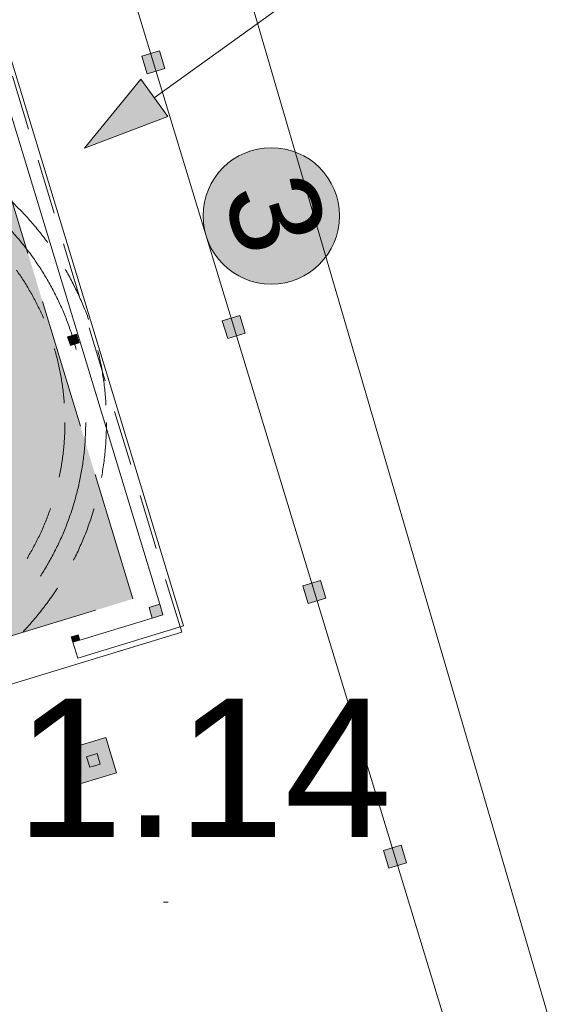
# Model space of a CAD drawing. Header units: millimetres. Extents: x 918404 to 1362154, y 4120617 to 4364104.
# Tile 172 of 256: x 1064373 to 1065521, y 4178973 to 4181107. Entities that reach past the tile are written whole.
import ezdxf

# ---------------------------------------------------------------- set-up
doc = ezdxf.new("R2010")
doc.units = ezdxf.units.MM
doc.header["$MEASUREMENT"] = 0
for name, pattern in [('Невидимая', [391.222223, 282.222223, -109]), ('Штриховая (копия)', [190, 120, -70]), ('Штрихпунктирная', [670.277762, 352.777767, -176.388884, 0, -141.111112])]:
    doc.linetypes.add(name, pattern=pattern)
for name, color, linetype in [('+(газон)', 7, 'Continuous'), ('Конструктив - Несущий', 7, 'Continuous'), ('Конструктив - Ограждающий', 7, 'Continuous')]:
    doc.layers.add(name, color=color, linetype=linetype)
for name, color, linetype, lineweight in [('+(газон)_Ном._пера__7', 7, 'Continuous', 18), ('0_Ном._пера__1', 1, 'Continuous', 18), ('0_Ном._пера__1_Ном._пера__5', 5, 'Continuous', 18), ('0_Ном._пера__255_Ном._пера__255', 255, 'Continuous', 18), ('0_Ном._пера__7_Ном._пера__5', 5, 'Continuous', 18), ('0_Ном._пера__7_Ном._пера__7', 7, 'Continuous', 18), ('DIMS_Ном._пера__7', 7, 'Continuous', 18), ('ВЫСОТА_Ном._пера__7', 7, 'Continuous', 18), ('Зоп. К._Ном._пера__1', 1, 'Continuous', 18), ('Конструктив - Несущий_Ном._пера__1', 1, 'Continuous', 18), ('Конструктив - Несущий_Ном._пера__3', 3, 'Continuous', 18), ('Конструктив - Несущий_Ном._пера__41', 41, 'Continuous', 18), ('Конструктив - Ограждающий_Ном._пера__7', 7, 'Continuous', 18), ('ТОЧКИ_Ном._пера__6', 6, 'Continuous', 18)]:
    doc.layers.add(name, color=color, linetype=linetype, lineweight=lineweight)
doc.styles.add('СГЕНЕРИР_СТИЛЬ_1', font='arial.ttf')
doc.styles.add('СГЕНЕРИР_СТИЛЬ_2', font='arial.ttf')

# ---------------------------------------------------------------- blocks, each defined once
blk = doc.blocks.new('Стена_82', base_point=(1064690.7, 4179800.4))
at = {"layer": 'Конструктив - Ограждающий_Ном._пера__7', "linetype": 'Continuous', "flags": 128}
for points in [[(1064728.5, 4179793.1), (1064342.5, 4181061.7)], [(1064325.6, 4180993.8), (1064676.6, 4179840)]]:
    blk.add_lwpolyline(points, dxfattribs=at)
blk = doc.blocks.new('Стена_84', base_point=(1064690.7, 4179800.4))
at = {"layer": 'Конструктив - Ограждающий_Ном._пера__7', "linetype": 'Continuous', "flags": 128}
for points in [[(1064660.6, 4179810.1), (1064503.7, 4179762.3)], [(1064498.9, 4179723.2), (1064728.5, 4179793.1)], [(1064488.4, 4179757.7), (1064498.9, 4179723.2)]]:
    blk.add_lwpolyline(points, dxfattribs=at)
blk = doc.blocks.new('Колонна_255', base_point=(1064532.9, 4179501.5))
at = {"layer": 'Конструктив - Несущий_Ном._пера__41', "linetype": 'Continuous'}
blk.add_hatch(color=256, dxfattribs=at).paths.add_polyline_path([(1064540.9, 4179516.5), (1064517.9, 4179509.5), (1064524.9, 4179486.6), (1064547.9, 4179493.6)])
at = {"layer": 'Конструктив - Несущий_Ном._пера__41', "linetype": 'Continuous', "flags": 128}
blk.add_lwpolyline([(1064540.9, 4179516.5), (1064517.9, 4179509.5), (1064524.9, 4179486.6), (1064547.9, 4179493.6)], close=True, dxfattribs=at)
blk = doc.blocks.new('Колонна_259', base_point=(1064494.3, 4179765.8))
at = {"layer": 'Конструктив - Несущий_Ном._пера__41', "linetype": 'Continuous'}
blk.add_hatch(color=256, dxfattribs=at).paths.add_polyline_path([(1064500.2, 4179773.8), (1064484.9, 4179769.2), (1064488.4, 4179757.7), (1064503.7, 4179762.3)])
at = {"layer": 'Конструктив - Несущий_Ном._пера__41', "linetype": 'Continuous', "flags": 128}
blk.add_lwpolyline([(1064500.2, 4179773.8), (1064484.9, 4179769.2), (1064488.4, 4179757.7), (1064503.7, 4179762.3)], close=True, dxfattribs=at)
blk = doc.blocks.new('Колонна_260', base_point=(1064489.6, 4180413.4))
at = {"layer": 'Конструктив - Несущий_Ном._пера__41', "linetype": 'Continuous'}
blk.add_hatch(color=256, dxfattribs=at).paths.add_polyline_path([(1064496.3, 4180425.9), (1064477.1, 4180420.1), (1064482.9, 4180400.9), (1064502.1, 4180406.8)])
at = {"layer": 'Конструктив - Несущий_Ном._пера__41', "linetype": 'Continuous', "flags": 128}
blk.add_lwpolyline([(1064496.3, 4180425.9), (1064477.1, 4180420.1), (1064482.9, 4180400.9), (1064502.1, 4180406.8)], close=True, dxfattribs=at)
blk = doc.blocks.new('Колонна_271', base_point=(1065011.9, 4179866.8))
at = {"layer": '+(газон)', "linetype": 'Continuous', "lineweight": 0, "true_color": 0x000000}
blk.add_hatch(color=18, dxfattribs=at).paths.add_polyline_path([(1065025.2, 4179891.7), (1064987, 4179880.1), (1064998.6, 4179841.8), (1065036.9, 4179853.5)])
at = {"layer": '+(газон)_Ном._пера__7', "linetype": 'Continuous', "flags": 128}
blk.add_lwpolyline([(1065025.2, 4179891.7), (1064987, 4179880.1), (1064998.6, 4179841.8), (1065036.9, 4179853.5)], close=True, dxfattribs=at)
blk = doc.blocks.new('Колонна_272', base_point=(1065186.6, 4179292.8))
at = {"layer": '+(газон)', "linetype": 'Continuous', "lineweight": 0, "true_color": 0x000000}
blk.add_hatch(color=18, dxfattribs=at).paths.add_polyline_path([(1065199.9, 4179317.7), (1065161.6, 4179306.1), (1065173.2, 4179267.8), (1065211.5, 4179279.4)])
at = {"layer": '+(газон)_Ном._пера__7', "linetype": 'Continuous', "flags": 128}
blk.add_lwpolyline([(1065199.9, 4179317.7), (1065161.6, 4179306.1), (1065173.2, 4179267.8), (1065211.5, 4179279.4)], close=True, dxfattribs=at)
blk = doc.blocks.new('Колонна_282', base_point=(1064668.6, 4179825))
at = {"layer": 'Конструктив - Несущий_Ном._пера__41', "linetype": 'Continuous'}
blk.add_hatch(color=256, dxfattribs=at).paths.add_polyline_path([(1064676.6, 4179840), (1064653.6, 4179833), (1064660.6, 4179810.1), (1064683.6, 4179817.1)])
at = {"layer": 'Конструктив - Несущий_Ном._пера__41', "linetype": 'Continuous', "flags": 128}
blk.add_lwpolyline([(1064676.6, 4179840), (1064653.6, 4179833), (1064660.6, 4179810.1), (1064683.6, 4179817.1)], close=True, dxfattribs=at)
blk = doc.blocks.new('Колонна_287', base_point=(1064532.9, 4179501.5))
at = {"layer": 'Конструктив - Несущий_Ном._пера__1', "linetype": 'Continuous', "lineweight": 18}
blk.add_hatch(color=14, dxfattribs=at).paths.add_polyline_path([(1064483, 4179528.2), (1064506.3, 4179451.6), (1064582.8, 4179474.9), (1064559.5, 4179551.4)])
at = {"layer": 'Конструктив - Несущий_Ном._пера__3', "linetype": 'Continuous', "flags": 128}
blk.add_lwpolyline([(1064483, 4179528.2), (1064506.3, 4179451.6), (1064582.8, 4179474.9), (1064559.5, 4179551.4)], close=True, dxfattribs=at)
blk = doc.blocks.new('Колонна_298', base_point=(1064662.6, 4181014.8))
at = {"layer": '+(газон)', "linetype": 'Continuous', "lineweight": 0, "true_color": 0x000000}
blk.add_hatch(color=18, dxfattribs=at).paths.add_polyline_path([(1064676, 4181039.8), (1064637.7, 4181028.1), (1064649.3, 4180989.9), (1064687.6, 4181001.5)])
at = {"layer": '+(газон)_Ном._пера__7', "linetype": 'Continuous', "flags": 128}
blk.add_lwpolyline([(1064676, 4181039.8), (1064637.7, 4181028.1), (1064649.3, 4180989.9), (1064687.6, 4181001.5)], close=True, dxfattribs=at)
blk = doc.blocks.new('Колонна_299', base_point=(1064837.3, 4180440.8))
at = {"layer": '+(газон)', "linetype": 'Continuous', "lineweight": 0, "true_color": 0x000000}
blk.add_hatch(color=18, dxfattribs=at).paths.add_polyline_path([(1064850.6, 4180465.8), (1064812.3, 4180454.1), (1064824, 4180415.8), (1064862.2, 4180427.5)])
at = {"layer": '+(газон)_Ном._пера__7', "linetype": 'Continuous', "flags": 128}
blk.add_lwpolyline([(1064850.6, 4180465.8), (1064812.3, 4180454.1), (1064824, 4180415.8), (1064862.2, 4180427.5)], close=True, dxfattribs=at)
blk = doc.blocks.new('Линия_183', base_point=(1065520.7, 4181553.9))
at = {"layer": '0_Ном._пера__1', "linetype": 'Continuous'}
blk.add_hatch(color=256, dxfattribs=at).paths.add_polyline_path([(1064513.4, 4180829), (1064694.1, 4180897.4), (1064635.7, 4180978.6)])
for p, q in [((1065520.7, 4181553.9), (1064664.9, 4180938)), ((1064513.4, 4180829), (1064635.7, 4180978.6)), ((1064635.7, 4180978.6), (1064694.1, 4180897.4)), ((1064513.4, 4180829), (1064694.1, 4180897.4))]:
    blk.add_line(p, q, dxfattribs=at)

msp = doc.modelspace()

# ---------------------------------------------------------------- hatches: boundary and pattern name
at = {"layer": '0_Ном._пера__255_Ном._пера__255', "linetype": 'Continuous'}
msp.add_hatch(color=256, dxfattribs=at).paths.add_polyline_path([(1065060.1, 4180725, 1), (1064777, 4180638.9, 1)])
at = {"layer": 'Зоп. К._Ном._пера__1', "linetype": 'Continuous', "lineweight": 18}
msp.add_hatch(color=14, dxfattribs=at).paths.add_polyline_path([(1064618.7, 4179851.7), (1064284, 4180951.9), (1063183.7, 4180617.2), (1063518.4, 4179516.9)])

# ---------------------------------------------------------------- linework, layer by layer
at = {"layer": '0_Ном._пера__1_Ном._пера__5', "linetype": 'Continuous'}
msp.add_circle((1064918.5, 4180681.9), 147.9, dxfattribs=at)
at = {"layer": '0_Ном._пера__7_Ном._пера__7', "linetype": 'Continuous'}
for p, q in [((1065667.1, 4178440.9), (1064434.8, 4182650.2)), ((1065361.2, 4178718.7), (1064255.2, 4182354.2))]:
    msp.add_line(p, q, dxfattribs=at)
at = {"layer": 'DIMS_Ном._пера__7', "linetype": 'Штриховая (копия)'}
msp.add_line((1064724.3, 4179779.3), (1064331.4, 4181070.8), dxfattribs=at)
at = {"layer": 'DIMS_Ном._пера__7', "linetype": 'Невидимая'}
for p, q in [((1064618.7, 4179851.7), (1064284, 4180951.9)), ((1063519, 4179517.1), (1064618.7, 4179851.7)), ((1063452.5, 4179392.3), (1064724.3, 4179779.3))]:
    msp.add_line(p, q, dxfattribs=at)
at = {"layer": 'DIMS_Ном._пера__7', "linetype": 'Continuous'}
msp.add_line((1064724.3, 4179779.3), (1063452.5, 4179392.3), dxfattribs=at)
at = {"layer": 'DIMS_Ном._пера__7', "linetype": 'Штриховая (копия)'}
for radius in [660, 570]:
    msp.add_circle((1063901.2, 4180234.4), radius, dxfattribs=at)
at = {"layer": 'DIMS_Ном._пера__7', "linetype": 'Штрихпунктирная'}
msp.add_circle((1063901.2, 4180234.4), 615, dxfattribs=at)
at = {"layer": 'ТОЧКИ_Ном._пера__6', "linetype": 'Continuous'}
msp.add_line((1064685.1, 4179194.1), (1064695.1, 4179194.1), dxfattribs=at)

# ---------------------------------------------------------------- block references
at = {"layer": '+(газон)'}
for name, p in [('Колонна_298', (1064662.6, 4181014.8)), ('Колонна_299', (1064837.3, 4180440.8)), ('Колонна_271', (1065011.9, 4179866.8)), ('Колонна_272', (1065186.6, 4179292.8))]:
    msp.add_blockref(name, p, dxfattribs=at)
at = {"color": 1, "linetype": 'Continuous', "lineweight": 18}
msp.add_blockref('Линия_183', (1065520.7, 4181553.9), dxfattribs=at)
at = {"layer": 'Конструктив - Несущий', "color": 41, "lineweight": 18}
for name, p in [('Колонна_260', (1064489.6, 4180413.4)), ('Колонна_282', (1064668.6, 4179825)), ('Колонна_259', (1064494.3, 4179765.8)), ('Колонна_255', (1064532.9, 4179501.5))]:
    msp.add_blockref(name, p, dxfattribs=at)
at = {"layer": 'Конструктив - Несущий', "color": 3, "lineweight": 18}
msp.add_blockref('Колонна_287', (1064532.9, 4179501.5), dxfattribs=at)
at = {"layer": 'Конструктив - Ограждающий'}
for name in ['Стена_82', 'Стена_84']:
    msp.add_blockref(name, (1064690.7, 4179800.4), dxfattribs=at)

# ---------------------------------------------------------------- texts
at = {"layer": '0_Ном._пера__7_Ном._пера__5', "linetype": 'Continuous', "insert": (1064853.7, 4180584), "char_height": 197.22, "attachment_point": 9, "rotation": 286.9216, "style": 'СГЕНЕРИР_СТИЛЬ_2'}
msp.add_mtext('{3}', dxfattribs=at)
at = {"layer": 'ВЫСОТА_Ном._пера__7', "linetype": 'Continuous', "insert": (1063898.3, 4179485.8), "char_height": 300, "attachment_point": 4, "style": 'СГЕНЕРИР_СТИЛЬ_1'}
msp.add_mtext('{441.14}', dxfattribs=at)

doc.saveas('drawing.dxf')
